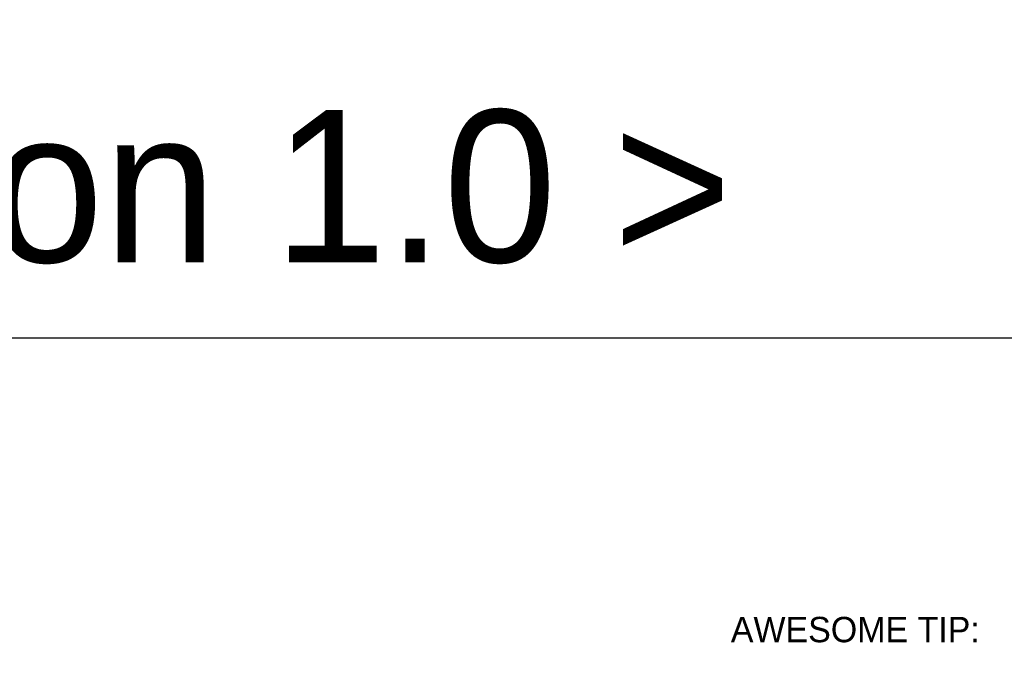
# Model space of a CAD drawing. Header units: feet. Extents: x -492 to 1369515, y -204 to 458626.
# Tile 10 of 17: x -2 to 95, y -76 to -13. Entities that reach past the tile are written whole.
import ezdxf

# ---------------------------------------------------------------- set-up
doc = ezdxf.new("R2010")
doc.units = ezdxf.units.FT
doc.header["$MEASUREMENT"] = 0
doc.layers.add('SURVEY NOTES', color=10, linetype='Continuous', plot=False)
doc.layers.add('TEXT-DED', color=10, linetype='Continuous')
doc.styles.get("Standard").update_dxf_attribs({"font": 'font31.shx'})
doc.dimstyles.get("Standard").update_dxf_attribs({"dimtxt": 0.18, "dimasz": 0.18, "dimexe": 0.18, "dimexo": 0.0625, "dimgap": 0.09, "dimtad": 0, "dimtih": 1, "dimtoh": 1, "dimdec": 4, "dimzin": 0, "dimdsep": 46, "dimtxsty": 'Standard', "dimcen": 0.09, "dimadec": 0, "dimazin": 0, "dimtfac": 1, "dimtdec": 4, "dimtofl": 0, "dimtmove": 0, "dimatfit": 3, "dimfxl": 1, "dimtolj": 1, "dimtzin": 0, "dimarcsym": 0})

# ---------------------------------------------------------------- blocks, each defined once
blk = doc.blocks.new('*D1395')
at = {"layer": 'Defpoints', "color": 0, "transparency": 16777216}
for p in [(57.203, -118.421), (58.066, -118.972), (58.384, -118.421), (59.867, -118.421), (58.384, -121.297)]:
    blk.add_point(p, dxfattribs=at)
at = {"layer": 'TEXT-DED', "color": 0, "lineweight": -2, "transparency": 16777216}
blk.add_arc((58.384, -118.421), 0.636, 191.27249, 258.72751, dxfattribs=at)
at = {"layer": 'TEXT-DED', "color": 0, "transparency": 16777216}
for points in [[(57.739, -118.547), (57.781, -118.543), (57.748, -118.421)], [(58.262, -119.024), (58.258, -119.066), (58.384, -119.057)]]:
    blk.add_solid(points, dxfattribs=at)

msp = doc.modelspace()

# ---------------------------------------------------------------- texts
at = {"insert": (0, 0), "char_height": 15, "attachment_point": 5, "line_spacing_factor": 0.6, "bg_fill": 16, "box_fill_scale": 1.5, "bg_fill_color": 256, "bg_fill_transparency": 0}
msp.add_mtext('ODOT Civil 3D 2018\\P\\pxqc;\\P\\pq*;Created by: Advanced Solutions, Inc.\\P\\pqc;\\P< Version 1.0 >', dxfattribs=at)
at = {"layer": 'SURVEY NOTES', "insert": (67.90289, -72.35752), "char_height": 2.5, "attachment_point": 1}
msp.add_mtext_dynamic_manual_height_columns('AWESOME TIP:', width=82.6919556, gutter_width=12.5, heights=[0], dxfattribs=at)

# ---------------------------------------------------------------- dimensions: what is measured, and where the dimension line sits
at = {"layer": 'TEXT-DED'}
dim = msp.add_angular_dim_2l(base=(58.06604, -118.97206), line1=((58.38422, -121.29685), (58.38422, -118.42094)), line2=((59.86705, -118.42094), (57.20326, -118.42094)), text=' ', dimstyle='Standard', override={"dimscale": 1, "dimasz": 0.125, "dimlfac": 1}, dxfattribs=at)
dim.commit()
dim.dimension.update_dxf_attribs({"geometry": '*D1395', "text_midpoint": (125.18483, -43.06706)})

doc.saveas('drawing.dxf')
